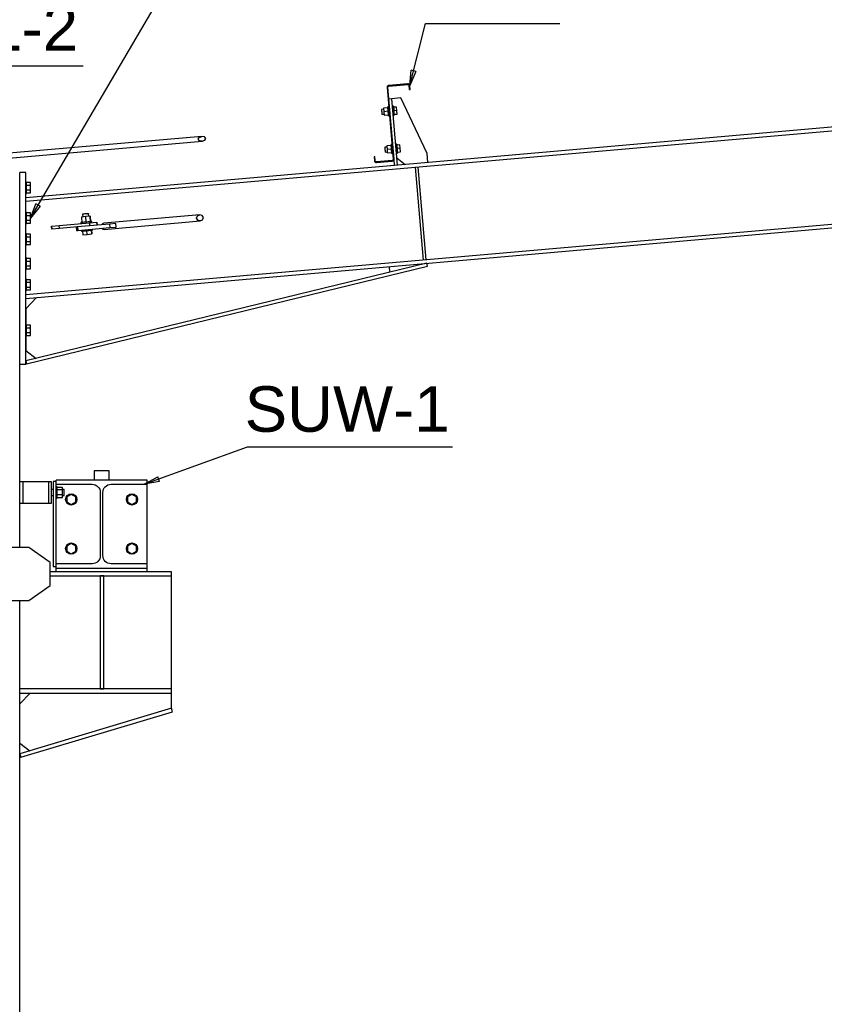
# Paper-space layout 'A0 Advance Steel' of a CAD drawing. Header units: millimetres. Extents: x -21 to 1320, y -7 to 928.
# Tile 123 of 134: x 983 to 1036, y 717 to 782. Entities that reach past the tile are written whole.
import ezdxf

# ---------------------------------------------------------------- set-up
doc = ezdxf.new("R2010")
doc.units = ezdxf.units.MM
doc.layers.get('0').update_dxf_attribs({"linetype": 'CONTINUOUS'})
for name, color, linetype in [('AS_Belki', 145, 'CONTINUOUS'), ('AS_Blachy', 30, 'CONTINUOUS'), ('AS_Sruby', 9, 'CONTINUOUS')]:
    doc.layers.add(name, color=color, linetype=linetype)
doc.styles.add('Arial', font='arial.ttf', dxfattribs={"height": 150})

psp = doc.layouts.new('A0 Advance Steel')

# ---------------------------------------------------------------- linework, layer by layer
at = {"color": 0, "linetype": 'ByBlock', "lineweight": -2}
for p, q in [((1009.143, 777.771), (1009.229, 778.781)), ((1009.552, 778.698), (1009.143, 777.771)), ((1009.552, 778.698), (1009.229, 778.781)), ((984.148, 769.039), (984.511, 769.986)), ((984.798, 769.817), (984.148, 769.039)), ((984.798, 769.817), (984.511, 769.986)), ((991.651, 751.496), (992.535, 751.993)), ((992.648, 751.679), (991.651, 751.496)), ((992.648, 751.679), (992.535, 751.993))]:
    psp.add_line(p, q, dxfattribs=at)
at = {"color": 7}
for points in [[(984.148, 769.039), (994.461, 786.609), (1035.229, 786.609)], [(1009.143, 777.771), (1010.186, 781.859), (1019.039, 781.859)], [(977.137, 775.034), (978.76, 779.069), (987.612, 779.069)], [(991.651, 751.496), (998.459, 753.956), (1011.963, 753.956)]]:
    psp.add_lwpolyline(points, dxfattribs=at)
at = {"layer": 'AS_Belki', "linetype": 'Continuous', "ltscale": 0.25}
for p, q in [((1112.638, 781.643), (983.838, 770.374)), ((1007.653, 777.7), (1007.648, 777.652)), ((1007.648, 777.652), (1008.062, 772.92)), ((1007.677, 777.743), (1007.653, 777.7)), ((1007.715, 777.774), (1007.677, 777.743)), ((1007.698, 777.656), (1007.701, 777.685)), ((1008.112, 772.924), (1007.698, 777.656)), ((1007.701, 777.685), (1007.715, 777.711)), ((1007.762, 777.787), (1007.715, 777.774)), ((1007.715, 777.711), (1007.738, 777.729)), ((1007.738, 777.729), (1007.766, 777.737)), ((1009.007, 777.896), (1007.762, 777.787)), ((1007.766, 777.737), (1009.011, 777.846)), ((1009.055, 777.891), (1009.007, 777.896)), ((1009.011, 777.846), (1009.04, 777.843)), ((1009.04, 777.843), (1009.066, 777.829)), ((1009.098, 777.867), (1009.055, 777.891)), ((1009.066, 777.829), (1009.084, 777.806)), ((1009.084, 777.806), (1009.092, 777.778)), ((1009.092, 777.778), (1009.116, 777.504)), ((1009.129, 777.829), (1009.098, 777.867)), ((1009.116, 777.504), (1009.166, 777.509)), ((1009.142, 777.783), (1009.129, 777.829)), ((1009.166, 777.509), (1009.142, 777.783)), ((983.838, 770.143), (1047.549, 775.717)), ((983.838, 763.749), (1112.638, 775.017)), ((995.44, 774.419), (980.325, 773.097)), ((995.208, 774.239), (995.27, 774.358)), ((995.29, 774.132), (995.208, 774.239)), ((995.27, 774.358), (995.44, 774.419)), ((995.467, 774.101), (995.29, 774.132)), ((995.617, 774.388), (995.44, 774.419)), ((995.467, 774.101), (995.637, 774.163)), ((995.699, 774.282), (995.617, 774.388)), ((995.637, 774.163), (995.699, 774.282)), ((980.325, 772.776), (995.467, 774.101)), ((1006.842, 773.089), (1006.793, 773.085)), ((1006.793, 773.085), (1006.817, 772.811)), ((1006.866, 772.815), (1006.842, 773.089)), ((1007.994, 772.839), (1006.948, 772.747)), ((1008.022, 772.847), (1007.994, 772.839)), ((1008.045, 772.865), (1008.022, 772.847)), ((1008.059, 772.891), (1008.045, 772.865)), ((1008.045, 772.803), (1008.083, 772.833)), ((1008.062, 772.92), (1008.059, 772.891)), ((1008.083, 772.833), (1008.106, 772.876)), ((1008.106, 772.876), (1008.112, 772.924)), ((1006.817, 772.811), (1006.83, 772.764)), ((1006.83, 772.764), (1006.861, 772.726)), ((1006.861, 772.726), (1006.904, 772.703)), ((1006.875, 772.787), (1006.866, 772.815)), ((1006.893, 772.764), (1006.875, 772.787)), ((1006.919, 772.75), (1006.893, 772.764)), ((1006.904, 772.703), (1006.952, 772.697)), ((1006.948, 772.747), (1006.919, 772.75)), ((1006.952, 772.697), (1007.998, 772.789)), ((1007.998, 772.789), (1008.045, 772.803)), ((983.438, 747.336), (983.438, 771.976)), ((1048.084, 769.6), (983.838, 763.98)), ((995.304, 769.249), (988.978, 768.696)), ((995.092, 769.03), (995.147, 769.177)), ((995.172, 768.895), (995.092, 769.03)), ((995.147, 769.177), (995.304, 769.249)), ((995.471, 769.205), (995.304, 769.249)), ((995.551, 769.07), (995.471, 769.205)), ((995.496, 768.923), (995.551, 769.07)), ((985.558, 768.316), (985.54, 768.515)), ((988.529, 768.777), (988.546, 768.578)), ((989.013, 768.297), (995.339, 768.851)), ((995.339, 768.851), (995.172, 768.895)), ((995.339, 768.851), (995.496, 768.923)), ((985.338, 751.656), (983.638, 751.656)), ((983.638, 751.656), (983.638, 750.256)), ((991.838, 751.776), (985.838, 751.776)), ((985.838, 751.496), (985.838, 751.776)), ((985.838, 751.496), (988.213, 751.496)), ((989.463, 751.496), (991.838, 751.496)), ((991.838, 751.496), (991.838, 751.776)), ((988.753, 750.956), (988.753, 746.796)), ((988.923, 746.796), (988.923, 750.956)), ((983.638, 750.256), (985.338, 750.256)), ((988.213, 746.256), (985.838, 746.256)), ((985.838, 745.976), (985.838, 746.256)), ((991.838, 746.256), (989.463, 746.256)), ((991.838, 745.976), (991.838, 746.256)), ((993.438, 745.736), (985.438, 745.736)), ((985.838, 745.976), (991.838, 745.976)), ((993.438, 737.736), (993.438, 745.736)), ((985.438, 745.466), (993.438, 745.466)), ((983.438, 664.976), (983.438, 743.836)), ((993.438, 738.006), (983.438, 738.006)), ((983.438, 737.736), (993.438, 737.736))]:
    psp.add_line(p, q, dxfattribs=at)
at = {"layer": 'AS_Belki', "linetype": 'Continuous', "ltscale": 0.25, "extrusion": (0.49392, 0.043212, 0.868433)}
for start, end in [(0, 51.39498), (128.60498, 180)]:
    psp.add_arc((679.375, -913.775, 521.693), 0.2, start, end, dxfattribs=at)
at = {"layer": 'AS_Belki', "linetype": 'Continuous', "ltscale": 0.25, "extrusion": (5.58111e-14, 1.36103e-13, -1)}
psp.add_arc((-988.213, 750.956), 0.54, 90, 180, dxfattribs=at)
at = {"layer": 'AS_Belki', "linetype": 'Continuous', "ltscale": 0.25, "extrusion": (-1.3474e-13, 5.71742e-14, -1)}
psp.add_arc((-989.463, 750.956), 0.54, 0, 90, dxfattribs=at)
at = {"layer": 'AS_Belki', "linetype": 'Continuous', "ltscale": 0.25, "extrusion": (5.58111e-14, -1.33377e-13, -1)}
psp.add_arc((-988.213, 746.796), 0.54, 180, 270, dxfattribs=at)
at = {"layer": 'AS_Belki', "linetype": 'Continuous', "ltscale": 0.25, "extrusion": (-1.3474e-13, -5.4448e-14, -1)}
psp.add_arc((-989.463, 746.796), 0.54, 270, 0, dxfattribs=at)
at = {"layer": 'AS_Blachy', "linetype": 'Continuous', "ltscale": 0.25}
for p, q in [((1007.964, 776.902), (1007.765, 776.884)), ((1008.562, 776.954), (1007.964, 776.902)), ((1008.348, 772.518), (1007.964, 776.902)), ((1010.288, 773.29), (1008.562, 776.954)), ((1008.149, 772.501), (1008.112, 772.924)), ((1008.304, 773.016), (1008.846, 772.562)), ((1010.34, 772.693), (1010.288, 773.29)), ((1009.494, 772.388), (1010.029, 766.271)), ((1010.228, 766.289), (1009.693, 772.405)), ((983.838, 772.039), (983.438, 772.039)), ((983.438, 771.976), (983.438, 772.039)), ((983.838, 759.419), (983.838, 772.039)), ((985.54, 768.515), (986.038, 768.559)), ((985.54, 768.515), (985.558, 768.316)), ((986.056, 768.36), (985.558, 768.316)), ((986.038, 768.559), (988.031, 768.733)), ((986.056, 768.36), (986.038, 768.559)), ((987.243, 768.464), (986.056, 768.36)), ((987.157, 768.456), (987.178, 768.217)), ((989.367, 768.649), (987.243, 768.464)), ((987.243, 768.464), (987.264, 768.224)), ((987.264, 768.224), (989.388, 768.41)), ((988.031, 768.733), (988.529, 768.777)), ((988.031, 768.733), (988.048, 768.534)), ((988.546, 768.578), (988.529, 768.777)), ((989.783, 768.686), (989.367, 768.649)), ((989.367, 768.649), (989.388, 768.41)), ((989.388, 768.41), (989.803, 768.447)), ((989.803, 768.447), (989.783, 768.686)), ((987.178, 768.217), (987.264, 768.224)), ((1010.268, 766.06), (983.848, 759.621)), ((983.896, 759.427), (1010.315, 765.865)), ((1007.849, 765.47), (1007.787, 765.844)), ((1010.315, 765.865), (1010.268, 766.06)), ((984.536, 763.81), (983.838, 763.049)), ((983.838, 763.049), (983.838, 762.009)), ((983.838, 761.269), (983.838, 760.319)), ((983.838, 760.319), (984.519, 759.785)), ((983.438, 759.419), (983.838, 759.419)), ((983.848, 759.621), (983.896, 759.427)), ((989.338, 752.376), (988.338, 752.376)), ((988.338, 752.376), (988.338, 751.776)), ((989.338, 751.776), (989.338, 752.376)), ((983.638, 751.656), (983.438, 751.656)), ((985.538, 751.656), (985.338, 751.656)), ((985.338, 751.656), (985.338, 750.256)), ((985.538, 750.256), (985.538, 751.656)), ((985.838, 751.676), (985.638, 751.676)), ((985.638, 751.676), (985.638, 746.076)), ((985.838, 746.256), (985.838, 751.496)), ((991.838, 746.256), (991.838, 751.496)), ((983.438, 750.256), (983.638, 750.256)), ((985.338, 750.256), (985.538, 750.256)), ((984.038, 747.336), (982.538, 747.336)), ((985.438, 746.336), (984.038, 747.336)), ((985.438, 744.836), (985.438, 746.336)), ((985.638, 746.076), (985.838, 746.076)), ((985.838, 745.736), (985.838, 745.976)), ((991.838, 745.736), (991.838, 745.976)), ((988.978, 745.456), (988.738, 745.456)), ((988.738, 745.456), (988.738, 738.016)), ((988.978, 738.016), (988.978, 745.456)), ((984.038, 743.836), (985.438, 744.836)), ((982.538, 743.836), (984.038, 743.836)), ((988.738, 738.016), (988.978, 738.016)), ((984.138, 737.736), (983.438, 737.036)), ((993.438, 736.736), (993.438, 737.736)), ((993.438, 736.736), (983.438, 733.736)), ((983.507, 733.507), (993.507, 736.507)), ((993.507, 736.507), (993.438, 736.736)), ((983.438, 734.436), (984.109, 733.938)), ((983.438, 733.736), (983.507, 733.507))]:
    psp.add_line(p, q, dxfattribs=at)
at = {"layer": 'AS_Sruby', "linetype": 'Continuous', "ltscale": 0.25}
for p, q in [((1007.417, 776.211), (1007.283, 776.2)), ((1007.283, 776.2), (1007.284, 776.187)), ((1007.284, 776.187), (1007.287, 776.153)), ((1007.287, 776.153), (1007.292, 776.101)), ((1007.292, 776.101), (1007.297, 776.04)), ((1007.705, 776.308), (1007.41, 776.283)), ((1007.41, 776.283), (1007.431, 776.052)), ((1007.725, 776.078), (1007.431, 776.052)), ((1007.759, 776.382), (1007.699, 776.376)), ((1007.7, 776.371), (1007.699, 776.376)), ((1007.701, 776.354), (1007.7, 776.371)), ((1007.704, 776.326), (1007.701, 776.354)), ((1007.707, 776.289), (1007.704, 776.326)), ((1007.711, 776.244), (1007.707, 776.289)), ((1007.715, 776.192), (1007.711, 776.244)), ((1007.72, 776.136), (1007.715, 776.192)), ((1007.725, 776.078), (1007.72, 776.136)), ((1007.73, 776.019), (1007.725, 776.078)), ((1008.068, 776.409), (1008.008, 776.404)), ((1008.068, 776.409), (1008.068, 776.403)), ((1008.068, 776.403), (1008.07, 776.386)), ((1008.07, 776.386), (1008.072, 776.358)), ((1008.072, 776.358), (1008.075, 776.321)), ((1008.273, 776.358), (1008.074, 776.341)), ((1008.074, 776.341), (1008.087, 776.185)), ((1008.075, 776.321), (1008.079, 776.276)), ((1008.079, 776.276), (1008.084, 776.224)), ((1008.084, 776.224), (1008.089, 776.168)), ((1008.089, 776.168), (1008.094, 776.11)), ((1008.293, 776.127), (1008.094, 776.11)), ((1008.094, 776.11), (1008.099, 776.052)), ((1008.293, 776.127), (1008.273, 776.358)), ((1008.313, 775.897), (1008.293, 776.127)), ((1007.297, 776.04), (1007.302, 775.979)), ((1007.302, 775.979), (1007.307, 775.927)), ((1007.307, 775.927), (1007.31, 775.893)), ((1007.31, 775.893), (1007.311, 775.881)), ((1007.311, 775.881), (1007.444, 775.892)), ((1007.431, 776.052), (1007.451, 775.821)), ((1007.451, 775.821), (1007.746, 775.847)), ((1007.735, 775.963), (1007.73, 776.019)), ((1007.74, 775.912), (1007.735, 775.963)), ((1007.744, 775.866), (1007.74, 775.912)), ((1007.747, 775.829), (1007.744, 775.866)), ((1007.75, 775.802), (1007.747, 775.829)), ((1007.751, 775.785), (1007.75, 775.802)), ((1007.752, 775.779), (1007.751, 775.785)), ((1007.752, 775.779), (1007.811, 775.784)), ((1008.06, 775.806), (1008.12, 775.811)), ((1008.099, 776.052), (1008.104, 775.996)), ((1008.104, 775.996), (1008.108, 775.944)), ((1008.108, 775.944), (1008.112, 775.899)), ((1008.112, 775.899), (1008.114, 775.879)), ((1008.114, 775.879), (1008.313, 775.897)), ((1008.114, 775.879), (1008.116, 775.861)), ((1008.116, 775.861), (1008.118, 775.834)), ((1008.118, 775.834), (1008.12, 775.817)), ((1008.12, 775.817), (1008.12, 775.811)), ((1007.634, 773.721), (1007.501, 773.709)), ((1007.501, 773.709), (1007.502, 773.697)), ((1007.502, 773.697), (1007.505, 773.662)), ((1007.505, 773.662), (1007.51, 773.611)), ((1007.51, 773.611), (1007.515, 773.55)), ((1007.515, 773.55), (1007.52, 773.489)), ((1007.52, 773.489), (1007.525, 773.437)), ((1007.923, 773.818), (1007.628, 773.792)), ((1007.628, 773.792), (1007.648, 773.561)), ((1007.943, 773.587), (1007.648, 773.561)), ((1007.648, 773.561), (1007.669, 773.331)), ((1007.977, 773.891), (1007.917, 773.886)), ((1007.918, 773.88), (1007.917, 773.886)), ((1007.919, 773.863), (1007.918, 773.88)), ((1007.922, 773.836), (1007.919, 773.863)), ((1007.923, 773.818), (1007.922, 773.836)), ((1007.925, 773.798), (1007.923, 773.818)), ((1007.929, 773.753), (1007.925, 773.798)), ((1007.933, 773.702), (1007.929, 773.753)), ((1007.938, 773.645), (1007.933, 773.702)), ((1007.943, 773.587), (1007.938, 773.645)), ((1007.948, 773.529), (1007.943, 773.587)), ((1007.953, 773.473), (1007.948, 773.529)), ((1007.963, 773.356), (1007.95, 773.512)), ((1008.286, 773.918), (1008.226, 773.913)), ((1008.286, 773.918), (1008.286, 773.913)), ((1008.286, 773.913), (1008.288, 773.896)), ((1008.288, 773.896), (1008.29, 773.868)), ((1008.29, 773.868), (1008.293, 773.831)), ((1008.491, 773.868), (1008.292, 773.85)), ((1008.293, 773.831), (1008.297, 773.785)), ((1008.297, 773.785), (1008.302, 773.734)), ((1008.3, 773.755), (1008.305, 773.698)), ((1008.302, 773.734), (1008.307, 773.678)), ((1008.307, 773.678), (1008.312, 773.619)), ((1008.511, 773.637), (1008.312, 773.619)), ((1008.312, 773.619), (1008.317, 773.561)), ((1008.317, 773.561), (1008.322, 773.505)), ((1008.322, 773.505), (1008.326, 773.453)), ((1008.511, 773.637), (1008.491, 773.868)), ((1008.531, 773.406), (1008.511, 773.637)), ((1007.525, 773.437), (1007.528, 773.402)), ((1007.528, 773.402), (1007.529, 773.39)), ((1007.529, 773.39), (1007.662, 773.402)), ((1007.669, 773.331), (1007.963, 773.356)), ((1007.958, 773.421), (1007.953, 773.473)), ((1007.962, 773.376), (1007.958, 773.421)), ((1007.965, 773.339), (1007.962, 773.376)), ((1007.967, 773.311), (1007.965, 773.339)), ((1007.969, 773.294), (1007.967, 773.311)), ((1007.969, 773.288), (1007.969, 773.294)), ((1007.969, 773.288), (1008.029, 773.294)), ((1008.278, 773.315), (1008.338, 773.321)), ((1008.326, 773.453), (1008.33, 773.408)), ((1008.33, 773.408), (1008.334, 773.371)), ((1008.332, 773.389), (1008.531, 773.406)), ((1008.334, 773.371), (1008.336, 773.343)), ((1008.336, 773.343), (1008.338, 773.326)), ((1008.338, 773.326), (1008.338, 773.321)), ((983.898, 771.409), (983.838, 771.409)), ((983.898, 771.402), (983.898, 771.409)), ((983.898, 771.381), (983.898, 771.402)), ((983.898, 771.347), (983.898, 771.381)), ((984.148, 771.375), (983.898, 771.375)), ((983.898, 771.301), (983.898, 771.347)), ((983.898, 771.245), (983.898, 771.301)), ((983.898, 771.181), (983.898, 771.245)), ((983.898, 771.207), (984.148, 771.207)), ((983.898, 771.112), (983.898, 771.181)), ((983.898, 771.039), (983.898, 771.112)), ((983.898, 770.967), (983.898, 771.039)), ((983.898, 770.898), (983.898, 770.967)), ((983.898, 770.834), (983.898, 770.898)), ((984.148, 771.207), (984.148, 771.375)), ((984.148, 770.872), (984.148, 771.207)), ((983.838, 770.669), (983.898, 770.669)), ((984.148, 770.872), (983.898, 770.872)), ((983.898, 770.778), (983.898, 770.834)), ((983.898, 770.732), (983.898, 770.778)), ((983.898, 770.698), (983.898, 770.732)), ((983.898, 770.704), (984.148, 770.704)), ((983.898, 770.677), (983.898, 770.698)), ((983.898, 770.669), (983.898, 770.677)), ((984.148, 770.704), (984.148, 770.872)), ((983.898, 769.409), (983.838, 769.409)), ((983.898, 769.402), (983.898, 769.409)), ((983.898, 769.381), (983.898, 769.402)), ((983.898, 769.347), (983.898, 769.381)), ((984.148, 769.375), (983.898, 769.375)), ((983.898, 769.301), (983.898, 769.347)), ((983.898, 769.245), (983.898, 769.301)), ((983.898, 769.181), (983.898, 769.245)), ((983.898, 769.207), (984.148, 769.207)), ((983.898, 769.112), (983.898, 769.181)), ((983.898, 769.039), (983.898, 769.112)), ((983.898, 768.967), (983.898, 769.039)), ((983.898, 768.898), (983.898, 768.967)), ((984.148, 769.207), (984.148, 769.375)), ((984.148, 768.872), (984.148, 769.207)), ((987.793, 769.134), (987.51, 769.109)), ((987.51, 769.109), (987.541, 768.751)), ((987.606, 769.298), (987.582, 769.296)), ((987.582, 769.296), (987.597, 769.117)), ((987.657, 769.303), (987.606, 769.298)), ((987.727, 769.309), (987.657, 769.303)), ((987.804, 769.316), (987.727, 769.309)), ((988.078, 769.159), (987.793, 769.134)), ((987.825, 768.775), (987.793, 769.134)), ((987.878, 769.322), (987.804, 769.316)), ((987.937, 769.327), (987.878, 769.322)), ((987.971, 769.33), (987.937, 769.327)), ((987.977, 769.331), (987.971, 769.33)), ((987.993, 769.151), (987.977, 769.331)), ((988.078, 769.159), (988.11, 768.8)), ((988.08, 769.159), (988.078, 769.159)), ((988.111, 768.8), (988.08, 769.159)), ((983.838, 768.669), (983.898, 768.669)), ((983.898, 768.834), (983.898, 768.898)), ((984.148, 768.872), (983.898, 768.872)), ((983.898, 768.778), (983.898, 768.834)), ((983.898, 768.732), (983.898, 768.778)), ((983.898, 768.698), (983.898, 768.732)), ((983.898, 768.704), (984.148, 768.704)), ((983.898, 768.677), (983.898, 768.698)), ((983.898, 768.669), (983.898, 768.677)), ((984.148, 768.704), (984.148, 768.872)), ((987.461, 768.744), (987.459, 768.743)), ((987.459, 768.743), (987.464, 768.684)), ((987.477, 768.745), (987.461, 768.744)), ((987.506, 768.748), (987.477, 768.745)), ((987.548, 768.751), (987.506, 768.748)), ((987.601, 768.756), (987.548, 768.751)), ((987.662, 768.761), (987.601, 768.756)), ((987.729, 768.767), (987.662, 768.761)), ((987.8, 768.773), (987.729, 768.767)), ((987.873, 768.78), (987.8, 768.773)), ((987.943, 768.786), (987.873, 768.78)), ((988.009, 768.792), (987.943, 768.786)), ((988.068, 768.797), (988.009, 768.792)), ((988.118, 768.801), (988.068, 768.797)), ((988.156, 768.804), (988.118, 768.801)), ((988.182, 768.807), (988.156, 768.804)), ((988.194, 768.808), (988.182, 768.807)), ((988.199, 768.748), (988.194, 768.808)), ((988.243, 768.25), (988.238, 768.31)), ((983.898, 768.009), (983.838, 768.009)), ((983.898, 768.002), (983.898, 768.009)), ((983.898, 767.981), (983.898, 768.002)), ((983.898, 767.947), (983.898, 767.981)), ((984.148, 767.975), (983.898, 767.975)), ((983.898, 767.901), (983.898, 767.947)), ((983.898, 767.845), (983.898, 767.901)), ((983.898, 767.781), (983.898, 767.845)), ((983.898, 767.807), (984.148, 767.807)), ((983.898, 767.712), (983.898, 767.781)), ((983.898, 767.639), (983.898, 767.712)), ((983.898, 767.567), (983.898, 767.639)), ((984.148, 767.807), (984.148, 767.975)), ((984.148, 767.472), (984.148, 767.807)), ((987.502, 768.245), (987.507, 768.186)), ((987.507, 768.186), (987.509, 768.186)), ((987.509, 768.186), (987.526, 768.187)), ((987.526, 768.187), (987.555, 768.19)), ((987.555, 768.19), (987.597, 768.193)), ((987.585, 768.192), (987.607, 767.943)), ((987.597, 768.193), (987.649, 768.198)), ((987.607, 767.943), (987.895, 767.968)), ((987.649, 768.198), (987.711, 768.203)), ((987.711, 768.203), (987.778, 768.209)), ((987.778, 768.209), (987.849, 768.215)), ((987.849, 768.215), (987.922, 768.222)), ((987.895, 767.968), (987.874, 768.218)), ((987.895, 767.968), (988.185, 767.994)), ((987.922, 768.222), (987.992, 768.228)), ((987.992, 768.228), (988.058, 768.234)), ((988.058, 768.234), (988.117, 768.239)), ((988.117, 768.239), (988.166, 768.243)), ((988.164, 768.243), (988.185, 767.994)), ((988.187, 767.994), (988.165, 768.243)), ((988.166, 768.243), (988.205, 768.247)), ((988.185, 767.994), (988.187, 767.994)), ((988.205, 768.247), (988.231, 768.249)), ((988.231, 768.249), (988.243, 768.25)), ((983.838, 767.269), (983.898, 767.269)), ((983.898, 767.498), (983.898, 767.567)), ((983.898, 767.434), (983.898, 767.498)), ((984.148, 767.472), (983.898, 767.472)), ((983.898, 767.378), (983.898, 767.434)), ((983.898, 767.332), (983.898, 767.378)), ((983.898, 767.298), (983.898, 767.332)), ((983.898, 767.304), (984.148, 767.304)), ((983.898, 767.277), (983.898, 767.298)), ((983.898, 767.269), (983.898, 767.277)), ((984.148, 767.304), (984.148, 767.472)), ((983.898, 766.409), (983.838, 766.409)), ((983.898, 766.402), (983.898, 766.409)), ((983.898, 766.381), (983.898, 766.402)), ((983.898, 766.347), (983.898, 766.381)), ((984.148, 766.375), (983.898, 766.375)), ((983.898, 766.301), (983.898, 766.347)), ((984.148, 766.207), (984.148, 766.375)), ((983.898, 766.245), (983.898, 766.301)), ((983.898, 766.181), (983.898, 766.245)), ((983.898, 766.207), (984.148, 766.207)), ((983.898, 766.112), (983.898, 766.181)), ((983.898, 766.039), (983.898, 766.112)), ((983.898, 765.967), (983.898, 766.039)), ((983.898, 765.898), (983.898, 765.967)), ((983.898, 765.834), (983.898, 765.898)), ((984.148, 765.872), (983.898, 765.872)), ((983.898, 765.778), (983.898, 765.834)), ((983.898, 765.732), (983.898, 765.778)), ((983.898, 765.698), (983.898, 765.732)), ((983.898, 765.704), (984.148, 765.704)), ((983.898, 765.677), (983.898, 765.698)), ((984.148, 765.872), (984.148, 766.207)), ((984.148, 765.704), (984.148, 765.872)), ((983.838, 765.669), (983.898, 765.669)), ((983.898, 765.669), (983.898, 765.677)), ((983.898, 765.009), (983.838, 765.009)), ((983.898, 765.002), (983.898, 765.009)), ((983.898, 764.981), (983.898, 765.002)), ((983.898, 764.947), (983.898, 764.981)), ((984.148, 764.975), (983.898, 764.975)), ((983.898, 764.901), (983.898, 764.947)), ((983.898, 764.845), (983.898, 764.901)), ((983.898, 764.781), (983.898, 764.845)), ((983.898, 764.807), (984.148, 764.807)), ((983.898, 764.712), (983.898, 764.781)), ((983.898, 764.639), (983.898, 764.712)), ((983.898, 764.567), (983.898, 764.639)), ((983.898, 764.498), (983.898, 764.567)), ((983.898, 764.434), (983.898, 764.498)), ((984.148, 764.472), (983.898, 764.472)), ((983.898, 764.378), (983.898, 764.434)), ((984.148, 764.807), (984.148, 764.975)), ((984.148, 764.472), (984.148, 764.807)), ((984.148, 764.304), (984.148, 764.472)), ((983.838, 764.269), (983.898, 764.269)), ((983.898, 764.332), (983.898, 764.378)), ((983.898, 764.298), (983.898, 764.332)), ((983.898, 764.304), (984.148, 764.304)), ((983.898, 764.277), (983.898, 764.298)), ((983.898, 764.269), (983.898, 764.277)), ((983.898, 762.009), (983.838, 762.009)), ((983.898, 762.002), (983.898, 762.009)), ((983.898, 761.981), (983.898, 762.002)), ((983.898, 761.947), (983.898, 761.981)), ((984.148, 761.975), (983.898, 761.975)), ((983.898, 761.901), (983.898, 761.947)), ((983.898, 761.845), (983.898, 761.901)), ((983.898, 761.781), (983.898, 761.845)), ((983.898, 761.807), (984.148, 761.807)), ((984.148, 761.807), (984.148, 761.975)), ((984.148, 761.472), (984.148, 761.807)), ((983.838, 761.269), (983.898, 761.269)), ((983.898, 761.712), (983.898, 761.781)), ((983.898, 761.639), (983.898, 761.712)), ((983.898, 761.567), (983.898, 761.639)), ((983.898, 761.498), (983.898, 761.567)), ((983.898, 761.434), (983.898, 761.498)), ((984.148, 761.472), (983.898, 761.472)), ((983.898, 761.378), (983.898, 761.434)), ((983.898, 761.332), (983.898, 761.378)), ((983.898, 761.298), (983.898, 761.332)), ((983.898, 761.304), (984.148, 761.304)), ((983.898, 761.277), (983.898, 761.298)), ((983.898, 761.269), (983.898, 761.277)), ((984.148, 761.304), (984.148, 761.472)), ((985.638, 751.156), (985.538, 751.156)), ((985.898, 751.326), (985.838, 751.326)), ((985.898, 751.319), (985.898, 751.326)), ((985.898, 751.298), (985.898, 751.319)), ((985.898, 751.264), (985.898, 751.298)), ((986.258, 751.286), (985.898, 751.286)), ((985.898, 751.218), (985.898, 751.264)), ((985.898, 751.162), (985.898, 751.218)), ((985.898, 751.098), (985.898, 751.162)), ((986.258, 751.121), (985.898, 751.121)), ((985.898, 751.029), (985.898, 751.098)), ((985.898, 750.956), (985.898, 751.029)), ((985.898, 750.884), (985.898, 750.956)), ((985.898, 750.815), (985.898, 750.884)), ((985.898, 750.751), (985.898, 750.815)), ((986.258, 750.792), (985.898, 750.792)), ((986.258, 751.121), (986.258, 751.286)), ((986.378, 751.156), (986.258, 751.156)), ((986.258, 750.792), (986.258, 751.121)), ((986.258, 750.627), (986.258, 750.792)), ((986.378, 751.141), (986.378, 751.156)), ((986.378, 751.098), (986.378, 751.141)), ((986.378, 751.033), (986.378, 751.098)), ((986.378, 750.956), (986.378, 751.033)), ((986.378, 750.88), (986.378, 750.956)), ((986.378, 750.815), (986.378, 750.88)), ((986.378, 750.772), (986.378, 750.815)), ((986.378, 750.756), (986.378, 750.772)), ((986.838, 750.832), (986.548, 750.664)), ((987.129, 750.664), (986.838, 750.832)), ((990.838, 750.832), (990.548, 750.664)), ((991.129, 750.664), (990.838, 750.832)), ((985.538, 750.756), (985.638, 750.756)), ((985.838, 750.586), (985.898, 750.586)), ((985.898, 750.695), (985.898, 750.751)), ((985.898, 750.649), (985.898, 750.695)), ((985.898, 750.615), (985.898, 750.649)), ((985.898, 750.627), (986.258, 750.627)), ((985.898, 750.594), (985.898, 750.615)), ((985.898, 750.586), (985.898, 750.594)), ((986.258, 750.756), (986.378, 750.756)), ((986.548, 750.664), (986.548, 750.329)), ((986.548, 750.329), (986.838, 750.161)), ((986.838, 750.161), (987.129, 750.329)), ((987.129, 750.329), (987.129, 750.664)), ((990.548, 750.664), (990.548, 750.329)), ((990.548, 750.329), (990.838, 750.161)), ((990.838, 750.161), (991.129, 750.329)), ((991.129, 750.329), (991.129, 750.664)), ((986.838, 747.592), (986.548, 747.424)), ((987.129, 747.424), (986.838, 747.592)), ((990.838, 747.592), (990.548, 747.424)), ((991.129, 747.424), (990.838, 747.592)), ((986.548, 747.424), (986.548, 747.089)), ((986.548, 747.089), (986.838, 746.921)), ((986.838, 746.921), (987.129, 747.089)), ((987.129, 747.089), (987.129, 747.424)), ((990.548, 747.424), (990.548, 747.089)), ((990.548, 747.089), (990.838, 746.921)), ((990.838, 746.921), (991.129, 747.089)), ((991.129, 747.089), (991.129, 747.424))]:
    psp.add_line(p, q, dxfattribs=at)
for centre in [(986.838, 750.496), (990.838, 750.496), (986.838, 747.256), (990.838, 747.256)]:
    psp.add_circle(centre, 0.37, dxfattribs=at)

# ---------------------------------------------------------------- texts
at = {"color": 7, "style": 'Arial'}
for s, p in [('PŁ-2', (978.436, 780.069)), ('SUW-1', (998.271, 754.956))]:
    psp.add_text(s, height=3, dxfattribs=at).set_placement(p)

doc.saveas('drawing.dxf')
